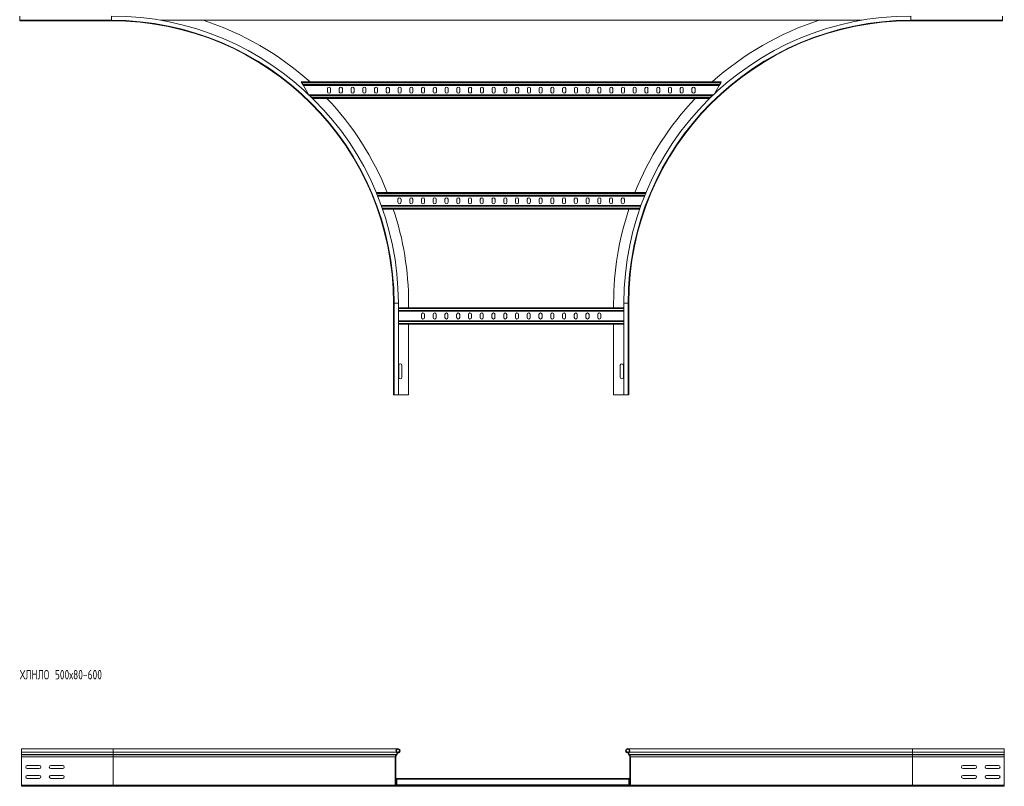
# Model space of a CAD drawing. Header units: millimetres. Extents: x -39 to 18998, y -9084 to 295.
# Tile 24 of 29: x 12259 to 14353, y -3324 to -1695. Entities that reach past the tile are written whole.
import ezdxf

# ---------------------------------------------------------------- set-up
doc = ezdxf.new("R2010")
doc.units = ezdxf.units.MM
doc.styles.add('SLDTEXTSTYLE0', font='TXT', dxfattribs={"width": 0.7, "bigfont": 'bigfont'})

msp = doc.modelspace()

# ---------------------------------------------------------------- linework, layer by layer
at = {"color": 7, "linetype": 'Continuous', "lineweight": 15}
for p, q in [((12259.4, -1686.7), (12259.4, -1695.8)), ((12259.4, -1695.8), (12454.4, -1695.8)), ((12259.4, -1695.8), (12259.4, -1696.9)), ((12559, -1695.7), (14049.8, -1695.7)), ((14154.4, -1695.8), (14349.4, -1695.8)), ((14349.4, -1686.7), (14349.4, -1695.8)), ((14349.4, -1695.8), (14349.4, -1696.9)), ((12454.4, -1696.9), (12259.4, -1696.9)), ((14154.4, -1696.9), (14349.4, -1696.9)), ((12858.3, -1826.9), (13751.3, -1826.9)), ((12859.3, -1828.7), (12858.3, -1826.9)), ((12861.5, -1832.6), (12859.3, -1828.7)), ((12862.6, -1834.4), (12861.5, -1832.6)), ((12862.6, -1834.4), (13746.9, -1834.4)), ((12862.6, -1834.4), (12873.6, -1853.4)), ((12914, -1847.6), (12914, -1841.1)), ((12920.5, -1841.1), (12920.5, -1847.6)), ((12939, -1847.6), (12939, -1841.1)), ((12945.5, -1841.1), (12945.5, -1847.6)), ((12964, -1847.6), (12964, -1841.1)), ((12970.5, -1841.1), (12970.5, -1847.6)), ((12989, -1847.6), (12989, -1841.1)), ((12995.5, -1841.1), (12995.5, -1847.6)), ((13014, -1847.6), (13014, -1841.1)), ((13020.5, -1841.1), (13020.5, -1847.6)), ((13039, -1847.6), (13039, -1841.1)), ((13045.5, -1841.1), (13045.5, -1847.6)), ((13064, -1841.1), (13064, -1847.6)), ((13070.5, -1847.6), (13070.5, -1841.1)), ((13089, -1841.1), (13089, -1847.6)), ((13095.5, -1847.6), (13095.5, -1841.1)), ((13114, -1841.1), (13114, -1847.6)), ((13120.5, -1847.6), (13120.5, -1841.1)), ((13139, -1841.1), (13139, -1847.6)), ((13145.5, -1847.6), (13145.5, -1841.1)), ((13164, -1841.1), (13164, -1847.6)), ((13170.5, -1847.6), (13170.5, -1841.1)), ((13189, -1841.1), (13189, -1847.6)), ((13195.5, -1847.6), (13195.5, -1841.1)), ((13214, -1841.1), (13214, -1847.6)), ((13220.5, -1847.6), (13220.5, -1841.1)), ((13239, -1841.1), (13239, -1847.6)), ((13245.5, -1847.6), (13245.5, -1841.1)), ((13264, -1841.1), (13264, -1847.6)), ((13270.5, -1847.6), (13270.5, -1841.1)), ((13289, -1841.1), (13289, -1847.6)), ((13295.5, -1847.6), (13295.5, -1841.1)), ((13314, -1841.1), (13314, -1847.6)), ((13320.5, -1847.6), (13320.5, -1841.1)), ((13339, -1841.1), (13339, -1847.6)), ((13345.5, -1847.6), (13345.5, -1841.1)), ((13364, -1841.1), (13364, -1847.6)), ((13370.5, -1847.6), (13370.5, -1841.1)), ((13389, -1841.1), (13389, -1847.6)), ((13395.5, -1847.6), (13395.5, -1841.1)), ((13414, -1841.1), (13414, -1847.6)), ((13420.5, -1847.6), (13420.5, -1841.1)), ((13439, -1841.1), (13439, -1847.6)), ((13445.5, -1847.6), (13445.5, -1841.1)), ((13464, -1841.1), (13464, -1847.6)), ((13470.5, -1847.6), (13470.5, -1841.1)), ((13489, -1841.1), (13489, -1847.6)), ((13495.5, -1847.6), (13495.5, -1841.1)), ((13514, -1841.1), (13514, -1847.6)), ((13520.5, -1847.6), (13520.5, -1841.1)), ((13539, -1841.1), (13539, -1847.6)), ((13545.5, -1847.6), (13545.5, -1841.1)), ((13564, -1847.6), (13564, -1841.1)), ((13570.5, -1841.1), (13570.5, -1847.6)), ((13589, -1847.6), (13589, -1841.1)), ((13595.5, -1841.1), (13595.5, -1847.6)), ((13614, -1847.6), (13614, -1841.1)), ((13620.5, -1841.1), (13620.5, -1847.6)), ((13639, -1847.6), (13639, -1841.1)), ((13645.5, -1841.1), (13645.5, -1847.6)), ((13664, -1847.6), (13664, -1841.1)), ((13670.5, -1841.1), (13670.5, -1847.6)), ((13689, -1847.6), (13689, -1841.1)), ((13695.5, -1841.1), (13695.5, -1847.6)), ((13736.8, -1851.9), (13746.9, -1834.4)), ((13748, -1832.6), (13746.9, -1834.4)), ((13750.2, -1828.7), (13748, -1832.6)), ((13751.3, -1826.9), (13750.2, -1828.7)), ((12874.6, -1854.4), (13734.2, -1854.4)), ((12882.4, -1861.9), (13726.4, -1861.9)), ((13017.6, -2061.9), (13591.2, -2061.9)), ((13020.6, -2069.4), (13588.2, -2069.4)), ((13028.3, -2089.4), (13580.5, -2089.4)), ((13063.8, -2076.1), (13063.8, -2082.6)), ((13070.3, -2082.6), (13070.3, -2076.1)), ((13088.8, -2076.1), (13088.8, -2082.6)), ((13095.3, -2082.6), (13095.3, -2076.1)), ((13113.8, -2076.1), (13113.8, -2082.6)), ((13120.3, -2082.6), (13120.3, -2076.1)), ((13138.8, -2076.1), (13138.8, -2082.6)), ((13145.3, -2082.6), (13145.3, -2076.1)), ((13163.8, -2076.1), (13163.8, -2082.6)), ((13170.3, -2082.6), (13170.3, -2076.1)), ((13188.8, -2076.1), (13188.8, -2082.6)), ((13195.3, -2082.6), (13195.3, -2076.1)), ((13213.8, -2076.1), (13213.8, -2082.6)), ((13220.3, -2082.6), (13220.3, -2076.1)), ((13238.8, -2076.1), (13238.8, -2082.6)), ((13245.3, -2082.6), (13245.3, -2076.1)), ((13263.8, -2076.1), (13263.8, -2082.6)), ((13270.3, -2082.6), (13270.3, -2076.1)), ((13288.8, -2076.1), (13288.8, -2082.6)), ((13295.3, -2082.6), (13295.3, -2076.1)), ((13313.8, -2076.1), (13313.8, -2082.6)), ((13320.3, -2082.6), (13320.3, -2076.1)), ((13338.8, -2076.1), (13338.8, -2082.6)), ((13345.3, -2082.6), (13345.3, -2076.1)), ((13363.8, -2076.1), (13363.8, -2082.6)), ((13370.3, -2082.6), (13370.3, -2076.1)), ((13388.8, -2076.1), (13388.8, -2082.6)), ((13395.3, -2082.6), (13395.3, -2076.1)), ((13413.8, -2076.1), (13413.8, -2082.6)), ((13420.3, -2082.6), (13420.3, -2076.1)), ((13438.8, -2076.1), (13438.8, -2082.6)), ((13445.3, -2082.6), (13445.3, -2076.1)), ((13463.8, -2076.1), (13463.8, -2082.6)), ((13470.3, -2082.6), (13470.3, -2076.1)), ((13488.8, -2076.1), (13488.8, -2082.6)), ((13495.3, -2082.6), (13495.3, -2076.1)), ((13513.8, -2076.1), (13513.8, -2082.6)), ((13520.3, -2082.6), (13520.3, -2076.1)), ((13538.8, -2076.1), (13538.8, -2082.6)), ((13545.3, -2082.6), (13545.3, -2076.1)), ((13030.9, -2096.9), (13577.9, -2096.9)), ((13054.4, -2296.9), (13054.4, -2491.9)), ((13055.5, -2296.9), (13055.5, -2491.9)), ((13064.6, -2491.9), (13064.6, -2296.9)), ((13086.4, -2296.9), (13086.4, -2306.9)), ((13522.4, -2296.9), (13522.4, -2306.9)), ((13544.2, -2296.9), (13544.2, -2491.9)), ((13553.3, -2491.9), (13553.3, -2296.9)), ((13554.4, -2296.9), (13554.4, -2491.9)), ((13544.2, -2306.9), (13064.6, -2306.9)), ((13544.2, -2314.4), (13064.6, -2314.4)), ((13113.6, -2321.1), (13113.6, -2327.6)), ((13120.1, -2327.6), (13120.1, -2321.1)), ((13138.6, -2321.1), (13138.6, -2327.6)), ((13145.1, -2327.6), (13145.1, -2321.1)), ((13163.6, -2321.1), (13163.6, -2327.6)), ((13170.1, -2327.6), (13170.1, -2321.1)), ((13188.6, -2321.1), (13188.6, -2327.6)), ((13195.1, -2327.6), (13195.1, -2321.1)), ((13213.6, -2321.1), (13213.6, -2327.6)), ((13220.1, -2327.6), (13220.1, -2321.1)), ((13238.6, -2321.1), (13238.6, -2327.6)), ((13245.1, -2327.6), (13245.1, -2321.1)), ((13263.6, -2321.1), (13263.6, -2327.6)), ((13270.1, -2327.6), (13270.1, -2321.1)), ((13288.6, -2321.1), (13288.6, -2327.6)), ((13295.1, -2327.6), (13295.1, -2321.1)), ((13313.6, -2321.1), (13313.6, -2327.6)), ((13320.1, -2327.6), (13320.1, -2321.1)), ((13338.6, -2321.1), (13338.6, -2327.6)), ((13345.1, -2327.6), (13345.1, -2321.1)), ((13363.6, -2321.1), (13363.6, -2327.6)), ((13370.1, -2327.6), (13370.1, -2321.1)), ((13388.6, -2321.1), (13388.6, -2327.6)), ((13395.1, -2327.6), (13395.1, -2321.1)), ((13413.6, -2321.1), (13413.6, -2327.6)), ((13420.1, -2327.6), (13420.1, -2321.1)), ((13438.6, -2321.1), (13438.6, -2327.6)), ((13445.1, -2327.6), (13445.1, -2321.1)), ((13463.6, -2321.1), (13463.6, -2327.6)), ((13470.1, -2327.6), (13470.1, -2321.1)), ((13488.6, -2321.1), (13488.6, -2327.6)), ((13495.1, -2327.6), (13495.1, -2321.1)), ((13544.2, -2334.4), (13064.6, -2334.4)), ((13544.2, -2341.9), (13064.6, -2341.9)), ((13086.4, -2341.9), (13086.4, -2491.9)), ((13522.4, -2341.9), (13522.4, -2491.9)), ((13065.6, -2429.1), (13065.6, -2454.6)), ((13072.1, -2454.6), (13072.1, -2429.1)), ((13536.6, -2429.1), (13536.6, -2454.6)), ((13543.1, -2454.6), (13543.1, -2429.1)), ((13055.5, -2491.9), (13054.4, -2491.9)), ((13064.6, -2491.9), (13055.5, -2491.9)), ((13086.4, -2491.9), (13064.6, -2491.9)), ((13522.4, -2491.9), (13544.2, -2491.9)), ((13544.2, -2491.9), (13553.3, -2491.9)), ((13553.3, -2491.9), (13554.4, -2491.9)), ((12458.2, -3244), (12263.2, -3244)), ((12263.2, -3244), (12263.2, -3251.4)), ((13063.9, -3244), (12458.2, -3244)), ((14158.2, -3244), (13552.5, -3244)), ((14353.2, -3244), (14158.2, -3244)), ((14353.2, -3244), (14353.2, -3251.4)), ((12263.2, -3251.4), (12263.2, -3256.7)), ((12263.2, -3256.7), (12263.2, -3257.1)), ((12263.2, -3257.1), (12263.2, -3261.2)), ((12263.2, -3261.2), (12263.2, -3321.6)), ((13058.2, -3261.2), (13058.2, -3321.6)), ((13059.4, -3321.6), (13059.4, -3261.2)), ((13060.2, -3256.7), (13059.9, -3257.1)), ((13060.7, -3257.9), (13061.1, -3257.6)), ((13065, -3251.7), (13062, -3251.7)), ((13065.5, -3252.8), (13062.4, -3252.8)), ((13065, -3251.7), (13065.5, -3252.8)), ((13551.4, -3251.7), (13550.9, -3252.8)), ((13554.1, -3252.8), (13550.9, -3252.8)), ((13554.5, -3251.7), (13551.4, -3251.7)), ((13555.7, -3257.9), (13555.3, -3257.6)), ((13556.2, -3256.7), (13556.6, -3257.1)), ((13557, -3321.6), (13557, -3261.2)), ((13558.2, -3261.2), (13558.2, -3321.6)), ((14353.2, -3251.4), (14353.2, -3256.7)), ((14353.2, -3256.7), (14353.2, -3257.1)), ((14353.2, -3257.1), (14353.2, -3261.2)), ((14353.2, -3261.2), (14353.2, -3321.6)), ((12301, -3279.7), (12275.5, -3279.7)), ((12275.5, -3286.2), (12301, -3286.2)), ((12351, -3279.7), (12325.5, -3279.7)), ((12325.5, -3286.2), (12351, -3286.2)), ((14291, -3279.7), (14265.5, -3279.7)), ((14265.5, -3286.2), (14291, -3286.2)), ((14341, -3279.7), (14315.5, -3279.7)), ((14315.5, -3286.2), (14341, -3286.2)), ((12301, -3300.7), (12275.5, -3300.7)), ((12275.5, -3307.2), (12301, -3307.2)), ((12351, -3300.7), (12325.5, -3300.7)), ((12325.5, -3307.2), (12351, -3307.2)), ((13059.4, -3307.3), (13061.7, -3307.3)), ((13554.7, -3307.3), (13061.7, -3307.3)), ((13061.7, -3309.1), (13061.7, -3307.3)), ((13554.7, -3309.1), (13554.7, -3307.3)), ((13554.7, -3307.3), (13557, -3307.3)), ((14291, -3300.7), (14265.5, -3300.7)), ((14265.5, -3307.2), (14291, -3307.2)), ((14341, -3300.7), (14315.5, -3300.7)), ((14315.5, -3307.2), (14341, -3307.2)), ((12263.2, -3321.6), (12263.2, -3324)), ((12458.2, -3324), (12263.2, -3324)), ((13060.6, -3324), (12458.2, -3324)), ((13090.2, -3322.8), (13060.6, -3322.8)), ((13060.6, -3324), (13090.2, -3324)), ((13061.7, -3321), (13061.7, -3309.1)), ((13061.7, -3322.8), (13061.7, -3321)), ((13526.2, -3322.8), (13090.2, -3322.8)), ((13090.2, -3324), (13090.2, -3322.8)), ((13090.2, -3324), (13526.2, -3324)), ((13526.2, -3324), (13526.2, -3322.8)), ((13526.2, -3322.8), (13555.8, -3322.8)), ((13555.8, -3324), (13526.2, -3324)), ((13554.7, -3321), (13554.7, -3309.1)), ((13554.7, -3322.8), (13554.7, -3321)), ((14158.2, -3324), (13555.8, -3324)), ((14158.2, -3324), (14353.2, -3324)), ((14353.2, -3321.6), (14353.2, -3324))]:
    msp.add_line(p, q, dxfattribs=at)
at = {"color": 8, "linetype": 'Continuous', "lineweight": 0}
for p, q in [((12454.4, -1686.7), (12454.4, -1695.8)), ((12454.4, -1695.8), (12454.4, -1696.9)), ((14154.4, -1686.7), (14154.4, -1695.8)), ((14154.4, -1695.8), (14154.4, -1696.9)), ((12859.3, -1828.7), (13750.2, -1828.7)), ((12861.5, -1832.6), (13748, -1832.6)), ((12876.5, -1856.2), (13732.3, -1856.2)), ((12880.5, -1860.1), (13728.3, -1860.1)), ((13018.3, -2063.7), (13590.5, -2063.7)), ((13019.9, -2067.6), (13588.9, -2067.6)), ((13028.9, -2091.2), (13579.9, -2091.2)), ((13030.3, -2095.1), (13578.5, -2095.1)), ((13055.5, -2296.9), (13054.4, -2296.9)), ((13064.6, -2296.9), (13055.5, -2296.9)), ((13544.2, -2296.9), (13553.3, -2296.9)), ((13553.3, -2296.9), (13554.4, -2296.9)), ((13544.2, -2308.7), (13064.6, -2308.7)), ((13544.2, -2312.6), (13064.6, -2312.6)), ((13544.2, -2336.2), (13064.6, -2336.2)), ((13544.2, -2340.1), (13064.6, -2340.1)), ((12458.2, -3244), (12458.2, -3251.4)), ((14158.2, -3244), (14158.2, -3251.4)), ((12458.2, -3251.4), (12263.2, -3251.4)), ((12458.2, -3256.7), (12263.2, -3256.7)), ((12458.2, -3257.1), (12263.2, -3257.1)), ((12458.2, -3261.2), (12263.2, -3261.2)), ((12458.2, -3251.4), (12458.2, -3256.7)), ((13060.4, -3251.4), (12458.2, -3251.4)), ((12458.2, -3256.7), (12458.2, -3257.1)), ((13060.2, -3256.7), (12458.2, -3256.7)), ((12458.2, -3257.1), (12458.2, -3261.2)), ((13059.9, -3257.1), (12458.2, -3257.1)), ((12458.2, -3261.2), (12458.2, -3321.6)), ((13058.2, -3261.2), (12458.2, -3261.2)), ((14158.2, -3251.4), (13556, -3251.4)), ((14158.2, -3256.7), (13556.2, -3256.7)), ((14158.2, -3257.1), (13556.6, -3257.1)), ((14158.2, -3261.2), (13558.2, -3261.2)), ((14158.2, -3251.4), (14158.2, -3256.7)), ((14158.2, -3251.4), (14353.2, -3251.4)), ((14158.2, -3256.7), (14158.2, -3257.1)), ((14158.2, -3256.7), (14353.2, -3256.7)), ((14158.2, -3257.1), (14158.2, -3261.2)), ((14158.2, -3257.1), (14353.2, -3257.1)), ((14158.2, -3261.2), (14158.2, -3321.6)), ((14158.2, -3261.2), (14353.2, -3261.2)), ((12458.2, -3321.6), (12263.2, -3321.6)), ((13058.2, -3321.6), (12458.2, -3321.6)), ((12458.2, -3321.6), (12458.2, -3324)), ((13059.4, -3309.1), (13061.7, -3309.1)), ((13059.4, -3321), (13061.7, -3321)), ((13554.7, -3309.1), (13061.7, -3309.1)), ((13554.7, -3321), (13061.7, -3321)), ((13554.7, -3309.1), (13557, -3309.1)), ((13554.7, -3321), (13557, -3321)), ((14158.2, -3321.6), (13558.2, -3321.6)), ((14158.2, -3321.6), (14158.2, -3324)), ((14158.2, -3321.6), (14353.2, -3321.6))]:
    msp.add_line(p, q, dxfattribs=at)
at = {"color": 7, "linetype": 'Continuous', "lineweight": 15}
for centre, radius, start, end in [((12454.4, -2296.9), 610.2, 0, 90), ((12454.4, -2296.9), 601.1, 0, 90), ((12454.4, -2296.9), 632, 48.0451, 72.0388), ((14154.4, -2296.9), 610.2, 90, 180), ((14154.4, -2296.9), 601.1, 90, 180), ((14154.4, -2296.9), 632, 107.9612, 131.9549), ((12454.4, -2296.9), 600, 0, 90), ((14154.4, -2296.9), 600, 90, 180), ((12917.3, -1841.1), 3.25, 0, 180), ((12942.3, -1841.1), 3.25, 0, 180), ((12967.3, -1841.1), 3.25, 0, 180), ((12992.3, -1841.1), 3.25, 0, 180), ((13017.3, -1841.1), 3.25, 0, 180), ((13042.3, -1841.1), 3.25, 0, 180), ((13067.3, -1841.1), 3.25, 0, 180), ((13092.3, -1841.1), 3.25, 0, 180), ((13117.3, -1841.1), 3.25, 0, 180), ((13142.3, -1841.1), 3.25, 0, 180), ((13167.3, -1841.1), 3.25, 0, 180), ((13192.3, -1841.1), 3.25, 0, 180), ((13217.3, -1841.1), 3.25, 0, 180), ((13242.3, -1841.1), 3.25, 0, 180), ((13267.3, -1841.1), 3.25, 0, 180), ((13292.3, -1841.1), 3.25, 0, 180), ((13317.3, -1841.1), 3.25, 0, 180), ((13342.3, -1841.1), 3.25, 0, 180), ((13367.3, -1841.1), 3.25, 0, 180), ((13392.3, -1841.1), 3.25, 0, 180), ((13417.3, -1841.1), 3.25, 0, 180), ((13442.3, -1841.1), 3.25, 0, 180), ((13467.3, -1841.1), 3.25, 0, 180), ((13492.3, -1841.1), 3.25, 0, 180), ((13517.3, -1841.1), 3.25, 0, 180), ((13542.3, -1841.1), 3.25, 0, 180), ((13567.3, -1841.1), 3.25, 0, 180), ((13592.3, -1841.1), 3.25, 0, 180), ((13617.3, -1841.1), 3.25, 0, 180), ((13642.3, -1841.1), 3.25, 0, 180), ((13667.3, -1841.1), 3.25, 0, 180), ((13692.3, -1841.1), 3.25, 0, 180), ((12454.4, -2296.9), 632, 21.8289, 43.495), ((12917.3, -1847.6), 3.25, 180, 0), ((12942.3, -1847.6), 3.25, 180, 0), ((12967.3, -1847.6), 3.25, 180, 0), ((12992.3, -1847.6), 3.25, 180, 0), ((13017.3, -1847.6), 3.25, 180, 0), ((13042.3, -1847.6), 3.25, 180, 0), ((13067.3, -1847.6), 3.25, 180, 0), ((13092.3, -1847.6), 3.25, 180, 0), ((13117.3, -1847.6), 3.25, 180, 0), ((13142.3, -1847.6), 3.25, 180, 0), ((13167.3, -1847.6), 3.25, 180, 0), ((13192.3, -1847.6), 3.25, 180, 0), ((13217.3, -1847.6), 3.25, 180, 0), ((13242.3, -1847.6), 3.25, 180, 0), ((13267.3, -1847.6), 3.25, 180, 0), ((13292.3, -1847.6), 3.25, 180, 0), ((13317.3, -1847.6), 3.25, 180, 0), ((13342.3, -1847.6), 3.25, 180, 0), ((13367.3, -1847.6), 3.25, 180, 0), ((13392.3, -1847.6), 3.25, 180, 0), ((13417.3, -1847.6), 3.25, 180, 0), ((13442.3, -1847.6), 3.25, 180, 0), ((13467.3, -1847.6), 3.25, 180, 0), ((13492.3, -1847.6), 3.25, 180, 0), ((13517.3, -1847.6), 3.25, 180, 0), ((13542.3, -1847.6), 3.25, 180, 0), ((13567.3, -1847.6), 3.25, 180, 0), ((14154.4, -2296.9), 632, 136.505, 158.1711), ((13592.3, -1847.6), 3.25, 180, 0), ((13617.3, -1847.6), 3.25, 180, 0), ((13642.3, -1847.6), 3.25, 180, 0), ((13667.3, -1847.6), 3.25, 180, 0), ((13692.3, -1847.6), 3.25, 180, 0), ((13067, -2076.1), 3.25, 0, 180), ((13067, -2082.6), 3.25, 180, 0), ((13092, -2076.1), 3.25, 0, 180), ((13092, -2082.6), 3.25, 180, 0), ((13117, -2076.1), 3.25, 0, 180), ((13117, -2082.6), 3.25, 180, 0), ((13142, -2076.1), 3.25, 0, 180), ((13142, -2082.6), 3.25, 180, 0), ((13167, -2076.1), 3.25, 0, 180), ((13167, -2082.6), 3.25, 180, 0), ((13192, -2076.1), 3.25, 0, 180), ((13192, -2082.6), 3.25, 180, 0), ((13217, -2076.1), 3.25, 0, 180), ((13217, -2082.6), 3.25, 180, 0), ((13242, -2076.1), 3.25, 0, 180), ((13242, -2082.6), 3.25, 180, 0), ((13267, -2076.1), 3.25, 0, 180), ((13267, -2082.6), 3.25, 180, 0), ((13292, -2076.1), 3.25, 0, 180), ((13292, -2082.6), 3.25, 180, 0), ((13317, -2076.1), 3.25, 0, 180), ((13317, -2082.6), 3.25, 180, 0), ((13342, -2076.1), 3.25, 0, 180), ((13342, -2082.6), 3.25, 180, 0), ((13367, -2076.1), 3.25, 0, 180), ((13367, -2082.6), 3.25, 180, 0), ((13392, -2076.1), 3.25, 0, 180), ((13392, -2082.6), 3.25, 180, 0), ((13417, -2076.1), 3.25, 0, 180), ((13417, -2082.6), 3.25, 180, 0), ((13442, -2076.1), 3.25, 0, 180), ((13442, -2082.6), 3.25, 180, 0), ((13467, -2076.1), 3.25, 0, 180), ((13467, -2082.6), 3.25, 180, 0), ((13492, -2076.1), 3.25, 0, 180), ((13492, -2082.6), 3.25, 180, 0), ((13517, -2076.1), 3.25, 0, 180), ((13517, -2082.6), 3.25, 180, 0), ((13542, -2076.1), 3.25, 0, 180), ((13542, -2082.6), 3.25, 180, 0), ((12454.4, -2296.9), 632, 0, 18.4487), ((14154.4, -2296.9), 632, 161.5513, 180), ((13116.9, -2321.1), 3.25, 0, 180), ((13141.9, -2321.1), 3.25, 0, 180), ((13166.9, -2321.1), 3.25, 0, 180), ((13191.9, -2321.1), 3.25, 0, 180), ((13216.9, -2321.1), 3.25, 0, 180), ((13241.9, -2321.1), 3.25, 0, 180), ((13266.9, -2321.1), 3.25, 0, 180), ((13291.9, -2321.1), 3.25, 0, 180), ((13316.9, -2321.1), 3.25, 0, 180), ((13341.9, -2321.1), 3.25, 0, 180), ((13366.9, -2321.1), 3.25, 0, 180), ((13391.9, -2321.1), 3.25, 0, 180), ((13416.9, -2321.1), 3.25, 0, 180), ((13441.9, -2321.1), 3.25, 0, 180), ((13466.9, -2321.1), 3.25, 0, 180), ((13491.9, -2321.1), 3.25, 0, 180), ((13116.9, -2327.6), 3.25, 180, 0), ((13141.9, -2327.6), 3.25, 180, 0), ((13166.9, -2327.6), 3.25, 180, 0), ((13191.9, -2327.6), 3.25, 180, 0), ((13216.9, -2327.6), 3.25, 180, 0), ((13241.9, -2327.6), 3.25, 180, 0), ((13266.9, -2327.6), 3.25, 180, 0), ((13291.9, -2327.6), 3.25, 180, 0), ((13316.9, -2327.6), 3.25, 180, 0), ((13341.9, -2327.6), 3.25, 180, 0), ((13366.9, -2327.6), 3.25, 180, 0), ((13391.9, -2327.6), 3.25, 180, 0), ((13416.9, -2327.6), 3.25, 180, 0), ((13441.9, -2327.6), 3.25, 180, 0), ((13466.9, -2327.6), 3.25, 180, 0), ((13491.9, -2327.6), 3.25, 180, 0), ((13068.9, -2429.1), 3.25, 0, 180), ((13539.9, -2429.1), 3.25, 0, 180), ((13068.9, -2454.6), 3.25, 180, 0), ((13539.9, -2454.6), 3.25, 180, 0), ((13063.9, -3248.5), 4.55, 290.35, 219.6816), ((13063.9, -3248.5), 3.35, 290.35, 219.6816), ((13552.5, -3248.5), 4.55, 320.3184, 249.65), ((13552.5, -3248.5), 3.35, 320.3184, 249.65), ((13064.2, -3261.2), 6, 136.4649, 180), ((13064.2, -3261.2), 4.8, 136.4649, 180), ((13057.3, -3254), 4, 316.4649, 39.6816), ((13057.3, -3254), 5.2, 316.4649, 39.6816), ((13559.1, -3254), 5.2, 140.3184, 223.5351), ((13559.1, -3254), 4, 140.3184, 223.5351), ((13552.2, -3261.2), 4.8, 0, 43.5351), ((13552.2, -3261.2), 6, 0, 43.5351), ((12275.5, -3283), 3.25, 90, 270), ((12301, -3283), 3.25, 270, 90), ((12325.5, -3283), 3.25, 90, 270), ((12351, -3283), 3.25, 270, 90), ((14265.5, -3283), 3.25, 90, 270), ((14291, -3283), 3.25, 270, 90), ((14315.5, -3283), 3.25, 90, 270), ((14341, -3283), 3.25, 270, 90), ((12275.5, -3304), 3.25, 90, 270), ((12301, -3304), 3.25, 270, 90), ((12325.5, -3304), 3.25, 90, 270), ((12351, -3304), 3.25, 270, 90), ((14265.5, -3304), 3.25, 90, 270), ((14291, -3304), 3.25, 270, 90), ((14315.5, -3304), 3.25, 90, 270), ((14341, -3304), 3.25, 270, 90), ((13060.6, -3321.6), 2.4, 180, 270), ((13060.6, -3321.6), 1.2, 180, 270), ((13555.8, -3321.6), 2.4, 270, 0), ((13555.8, -3321.6), 1.2, 270, 0)]:
    msp.add_arc(centre, radius, start, end, dxfattribs=at)

# ---------------------------------------------------------------- texts
at = {"color": 7, "linetype": 'Continuous', "lineweight": 0, "insert": (12259.9, -3076.7), "char_height": 20, "attachment_point": 1, "style": 'SLDTEXTSTYLE0'}
msp.add_mtext('\\M+18456\\M+1844C\\M+1844E\\M+1844C\\M+1844F 500\\M+1848780-600', dxfattribs=at)

doc.saveas('drawing.dxf')
